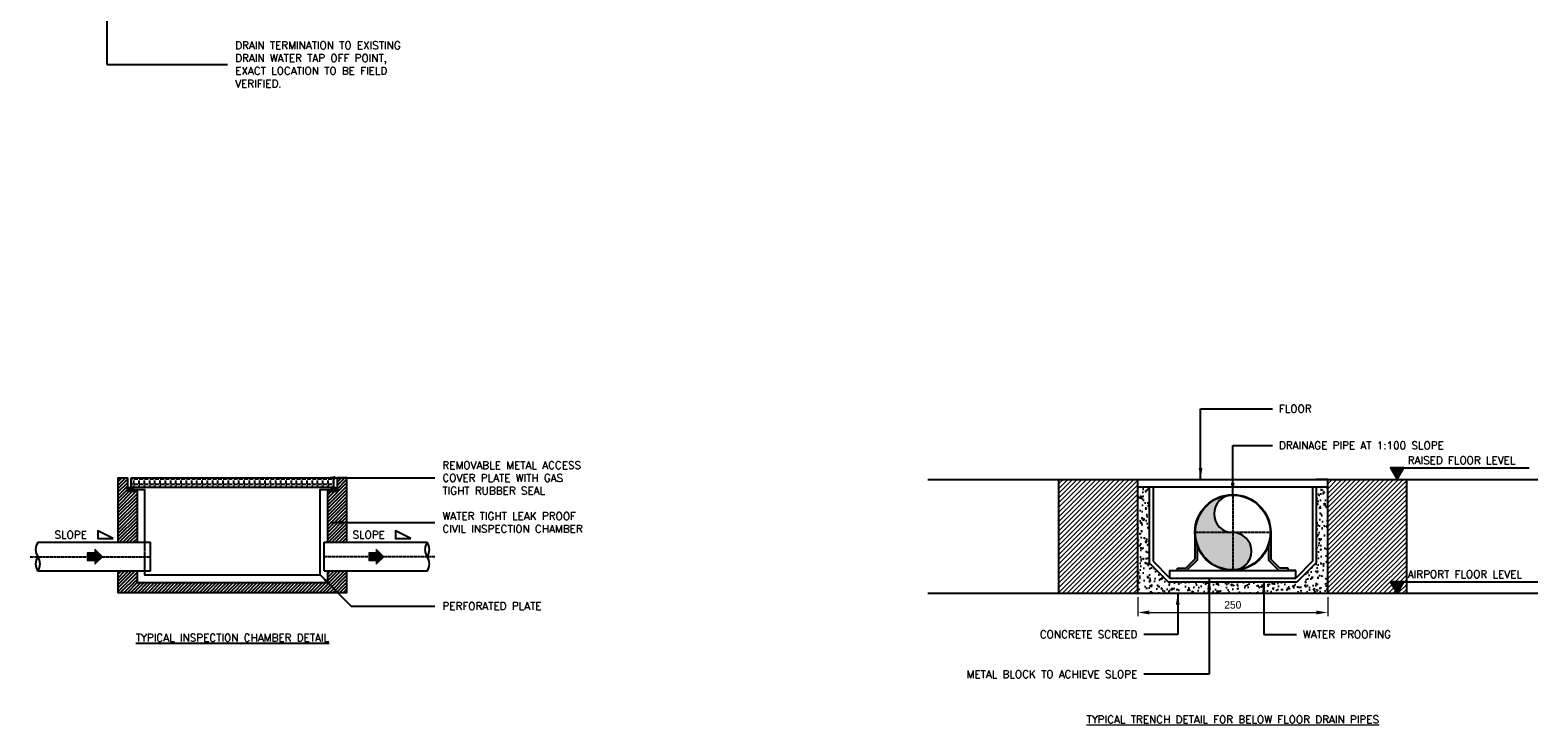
# Model space of a CAD drawing. Header units: millimetres. Extents: x -345 to 61579, y -14684 to 14471.
# Tile 1 of 27: x -345 to 19406, y -11250 to -2154. Entities that reach past the tile are written whole.
import ezdxf

# ---------------------------------------------------------------- set-up
doc = ezdxf.new("R2010")
doc.units = ezdxf.units.MM
doc.header["$MEASUREMENT"] = 0
doc.linetypes.add('( Hidden )', pattern=[0.375, 0.25, -0.125])
doc.linetypes.add('CENTER', pattern=[2, 1.25, -0.25, 0.25, -0.25])
doc.layers.get('0').update_dxf_attribs({"lineweight": 5})
doc.layers.add('A-ANNO-DIMS-30', color=7, linetype='Continuous', lineweight=5)
doc.layers.add('WASTE WATER-TEXT', color=7, linetype='Continuous', lineweight=20)
doc.layers.add('LEADER', color=1, linetype='Continuous', lineweight=20, true_color=0xff0000)
doc.layers.add('PLUMBING-ARCH-TAG', color=9, linetype='Continuous', true_color=0x808080)
doc.layers.add('PLUMBING-DW-LGND-LINE', color=7, linetype='Continuous')
doc.layers.add('WATER-General Text', color=7, linetype='Continuous')
doc.styles.add('Oswald Light', font='txt')
doc.styles.get("Standard").update_dxf_attribs({"font": 'romans.shx'})
doc.dimstyles.new('MDS-50', dxfattribs={"dimtxt": 100, "dimasz": 100, "dimexe": 50, "dimexo": 50, "dimgap": 25, "dimtad": 1, "dimdec": 0, "dimtxsty": 'Oswald Light', "dimcen": 0, "dimdle": 1.5875, "dimazin": 0, "dimtfac": 1, "dimtdec": 0, "dimtix": 1, "dimtmove": 0, "dimatfit": 0, "dimfxl": 1, "dimfrac": 2, "dimtolj": 1, "dimarcsym": 0})

msp = doc.modelspace()

# ---------------------------------------------------------------- hatches: boundary and pattern name
at = {"lineweight": -3, "true_color": 0x808080}
h = msp.add_hatch(dxfattribs=at)
h.set_pattern_fill('ANSI31', color=8, scale=10)
h.set_pattern_definition([(45, (-101527.748, -55264.185), (-22.45064, 22.45064), [])])
h.paths.add_polyline_path([(1055, -8192), (930, -8192), (930, -8142), (930, -8017), (805, -8017), (805, -8860), (1055, -8860)])
h.paths.add_polyline_path([(1055, -9235), (805, -9235), (805, -9517), (3805, -9517), (3805, -9235), (3555, -9235), (3555, -9388), (1055, -9388)])
h.paths.add_polyline_path([(3805, -8017), (3680, -8017), (3680, -8192), (3605, -8192), (3555, -8192), (3555, -8860), (3805, -8860)])
at = {"lineweight": -3}
h = msp.add_hatch(dxfattribs=at)
h.set_pattern_fill('ANGLE', color=253, scale=249.999884)
h.set_pattern_definition([(0, (636402.505, -1673016.665), (0, 68.7499682), [49.999977, -18.7499913]), (90, (636402.505, -1673016.665), (-68.7499682, 4e-15), [49.999977, -18.7499913])])
h.paths.add_polyline_path([(3630, -8017), (980, -8017), (980, -8142), (1030, -8142), (3630, -8142)])
at = {"true_color": 0x808080}
h = msp.add_hatch(dxfattribs=at)
h.set_pattern_fill('ANSI31', color=8, scale=350)
h.paths.add_polyline_path([(14166, -8036), (13130, -8036), (13130, -9528), (14166, -9528)])
h = msp.add_hatch(dxfattribs=at)
h.set_pattern_fill('ANSI31', color=8, scale=350)
h.paths.add_polyline_path([(16653, -9528), (17689, -9528), (17689, -8036), (16653, -8036)])
at = {"lineweight": -3}
h = msp.add_hatch(color=253, dxfattribs=at)
h.dxf.hatch_style = 1
h.paths.add_polyline_path([(930, -8142), (930, -8192), (1006, -8192), (1006, -8142)])
h = msp.add_hatch(color=253, dxfattribs=at)
h.dxf.hatch_style = 1
h.paths.add_polyline_path([(3605, -8142), (3605, -8192), (3680, -8192), (3680, -8142)])
at = {"lineweight": -3, "true_color": 0x808080}
h = msp.add_hatch(dxfattribs=at)
h.set_pattern_fill('AR-CONC', color=8, scale=25.388157)
h.set_pattern_definition([(50, (-6324.94, 3377.06), (182.09914, -15.9316), [19.0411, -209.4523]), (355, (-6324.94, 3377.06), (-35.2264, 190.9677), [15.2329, -167.5618]), (100.45144, (-6309.76, 3375.73), (146.8727, 175.0361), [16.1825, -178.007]), (46.1842, (-6324.94, 3427.84), (270.953, -42.0223), [28.5617, -314.1784]), (96.6356, (-6302.36, 3424.33), (237.2934, 247.3108), [24.2737, -267.0107]), (351.1842, (-6324.94, 3427.84), (237.2934, 247.3108), [22.8493, -251.3428]), (21, (-6299.55, 3415.14), (151.5437, -102.2175), [19.0411, -209.4523]), (326, (-6299.55, 3415.14), (61.7733, 184.1022), [15.2329, -167.5618]), (71.45144, (-6286.92, 3406.62), (213.317, 81.8847), [16.1825, -178.007]), (37.5, (-6324.94, 3377.06), (3.08716, 84.51562), [0, -165.5308, 0, -170.10066, 0, -168.19654]), (7.5, (-6324.94, 3377.06), (66.7885, 100.13387), [0, -96.98276, 0, -161.72256, 0, -64.1051]), (327.5, (-6381.554, 3377.06), (135.52768, -5.72627), [0, -63.4704, 0, -198.02763, 0, -262.76743]), (317.5, (-6406.94, 3377.06), (148.0602, 25.4148), [0, -82.5115, 0, -131.51066, 0, -186.60296])])
h.paths.add_polyline_path([(16653, -8135), (16504, -8135), (16504, -9130), (16255, -9379), (14564, -9379), (14315, -9130), (14315, -8135), (14166, -8135), (14166, -9528), (16653, -9528)])
at = {"true_color": 0x808080}
h = msp.add_hatch(color=8, dxfattribs=at)
h.dxf.hatch_style = 1
h.paths.add_polyline_path([(15907, -8732, 1), (14912, -8732, 1)])
h.paths.add_polyline_path([(15900, -8732, 1), (14919, -8732, 1)], flags=16)
h.paths.add_polyline_path([(15410, -8242), (15410, -8732, -1), (15410, -9222), (15410, -8732, -1)], flags=0)
h = msp.add_hatch(color=8, dxfattribs=at)
h.dxf.hatch_style = 1
h.paths.add_polyline_path([(15410, -8242, 0.414214), (14919, -8732), (15410, -8732, -1)])
h.paths.add_polyline_path([(15410, -8732), (14919, -8732, 0.414214), (15410, -9222)])
h.paths.add_polyline_path([(15410, -8732), (15410, -9222, 1)])
at = {"lineweight": -3, "true_color": 0x808080}
h = msp.add_hatch(color=8, dxfattribs=at)
h.dxf.hatch_style = 1
h.paths.add_polyline_path([(14942, -9093), (14942, -8902, -0.087262), (14912, -8732), (14912, -9080), (14793, -9200), (14684, -9200), (14684, -9230), (14805, -9230)])
h.paths.add_polyline_path([(15907, -9080), (15907, -8732, -0.087262), (15877, -8902), (15877, -9093), (16014, -9230), (16135, -9230), (16135, -9200), (16026, -9200)])
h = msp.add_hatch(color=256)
h.dxf.hatch_style = 1
h.paths.add_polyline_path([(601, -9048), (501, -8948), (501, -8998), (401, -8998), (401, -9098), (501, -9098), (501, -9148)])
h = msp.add_hatch(color=256)
h.dxf.hatch_style = 1
h.paths.add_polyline_path([(4190, -9098), (4190, -9148), (4290, -9048), (4190, -8948), (4190, -8998), (4090, -8998), (4090, -9098)])
at = {"layer": 'PLUMBING-ARCH-TAG'}
h = msp.add_hatch(color=256, dxfattribs=at)
h.dxf.hatch_style = 1
h.paths.add_polyline_path([(17478, -7886), (17565, -8036), (17652, -7886)])
h = msp.add_hatch(color=256, dxfattribs=at)
h.dxf.hatch_style = 1
h.paths.add_polyline_path([(17478, -9378), (17565, -9528), (17652, -9378)])

# ---------------------------------------------------------------- linework, layer by layer
at = {"color": 8, "linetype": '( Hidden )', "lineweight": -3, "ltscale": 5, "true_color": 0x808080}
msp.add_line((1155, -8860), (1155, -9235), dxfattribs=at)
at = {"color": 1, "lineweight": -3, "true_color": 0xff0000}
for points in [[(805, -8017), (805, -8860)], [(805, -8017), (930, -8017), (930, -8192)], [(3805, -8860), (3805, -8017), (3680, -8017)], [(3680, -8192), (3680, -8017), (3805, -8017)], [(805, -9235), (805, -9517), (3805, -9517), (3805, -9235)]]:
    msp.add_lwpolyline(points, dxfattribs=at)
at = {"color": 8, "lineweight": -3, "true_color": 0x808080}
for points in [[(980, -8017), (3630, -8017), (3630, -8142), (980, -8142)], [(930, -8142), (1006, -8142), (1006, -8192), (930, -8192)], [(3605, -8142), (3680, -8142), (3680, -8192), (3605, -8192)]]:
    msp.add_lwpolyline(points, close=True, dxfattribs=at)
for points in [[(11413, -8036), (19406, -8036)], [(13130, -9528), (13130, -8036)], [(14166, -8036), (14315, -8036)], [(14166, -9528), (14166, -8036)], [(16653, -8036), (16504, -8036)], [(16653, -9528), (16653, -8036)], [(17689, -9528), (17689, -8036)], [(930, -8192), (1055, -8192), (1055, -8860)], [(1006, -8167), (1155, -8167), (1155, -8860)], [(1155, -9235), (1155, -9288), (3455, -9288), (3455, -8167), (3605, -8167)], [(3555, -8860), (3555, -8192), (3680, -8192)], [(14166, -8135), (16653, -8135)], [(14315, -8135), (14315, -9130)], [(14365, -8135), (14365, -9109)], [(16454, -8135), (16454, -9109)], [(16504, -8135), (16504, -9130)], [(-245, -8860), (1230, -8860)], [(1230, -9235), (1230, -8860)], [(3508, -8860), (4855, -8860)], [(3508, -9235), (3508, -8860)], [(14912, -8732), (14912, -9080)], [(15907, -8732), (15907, -9080)], [(14793, -9200), (14912, -9080)], [(14942, -8902), (14942, -9093), (14805, -9230)], [(15877, -8902), (15877, -9093), (16014, -9230)], [(16026, -9200), (15907, -9080)], [(-245, -9235), (1230, -9235)], [(1055, -9235), (1055, -9388), (3555, -9388), (3555, -9235)], [(3508, -9235), (4855, -9235)], [(14315, -9130), (14564, -9379)], [(14365, -9109), (14585, -9329)], [(14585, -9230), (14684, -9230), (14684, -9200)], [(14585, -9329), (14585, -9230), (16235, -9230)], [(14684, -9200), (14793, -9200)], [(16135, -9200), (16026, -9200)], [(16235, -9230), (16135, -9230), (16135, -9200)], [(16454, -9109), (16235, -9329)], [(16235, -9329), (16235, -9230)], [(16504, -9130), (16255, -9379)], [(14564, -9379), (16255, -9379)], [(14585, -9329), (16235, -9329)], [(11413, -9528), (19404, -9528)]]:
    msp.add_lwpolyline(points, dxfattribs=at)
at = {"color": 8, "linetype": 'CENTER', "lineweight": -3, "ltscale": 3, "true_color": 0x808080}
for points in [[(15410, -8242), (15410, -9222)], [(15900, -8732), (14919, -8732)], [(-345, -9048), (1230, -9048)], [(4955, -9048), (3508, -9048)]]:
    msp.add_lwpolyline(points, dxfattribs=at)
for points in [[(601, -9048), (501, -8948), (501, -8998), (401, -8998), (401, -9098), (501, -9098), (501, -9148), (601, -9048)], [(4290, -9048), (4190, -8948), (4190, -8998), (4090, -8998), (4090, -9098), (4190, -9098), (4190, -9148), (4290, -9048)]]:
    msp.add_lwpolyline(points)
at = {"color": 8, "lineweight": -3, "true_color": 0x808080}
for radius in [497, 490]:
    msp.add_circle((15410, -8732), radius, dxfattribs=at)
for centre, radius, start, end in [((15410, -8487), 245, 90, 270), ((-113, -8954), 161, 144.5107, 215.4893), ((4987, -8954), 161, 144.5107, 215.4893), ((4724, -8954), 161, 324.5107, 35.4893), ((15410, -8977), 245, 270, 90), ((-113, -9142), 161, 144.5107, 215.4893), ((-376, -9142), 161, 324.5107, 35.4893), ((4724, -9142), 161, 324.5107, 35.4893)]:
    msp.add_arc(centre, radius, start, end, dxfattribs=at)
at = {"layer": 'A-ANNO-DIMS-30'}
for p, q in [((14166, -9578), (14166, -9829)), ((16653, -9578), (16653, -9829)), ((14316, -9779), (16503, -9779))]:
    msp.add_line(p, q, dxfattribs=at)
for points in [[(14316, -9754), (14316, -9804), (14166, -9779)], [(16503, -9754), (16503, -9804), (16653, -9779)]]:
    msp.add_solid(points, dxfattribs=at)
at = {"layer": 'PLUMBING-ARCH-TAG'}
for p, q in [((17478, -7886), (19291, -7886)), ((17478, -9378), (19404, -9378))]:
    msp.add_line(p, q, dxfattribs=at)
for points in [[(17565, -8036), (17652, -7886), (17478, -7886)], [(17565, -9528), (17652, -9378), (17478, -9378)]]:
    msp.add_lwpolyline(points, close=True, dxfattribs=at)
at = {"layer": 'PLUMBING-DW-LGND-LINE'}
for points in [[(741, -8810), (541, -8710), (541, -8810), (741, -8810)], [(4643, -8810), (4443, -8710), (4443, -8810), (4643, -8810)]]:
    msp.add_lwpolyline(points, dxfattribs=at)

# ---------------------------------------------------------------- texts
at = {"layer": 'A-ANNO-DIMS-30', "insert": (15410, -9679), "char_height": 100, "attachment_point": 5, "style": 'Oswald Light'}
msp.add_mtext('\\A1;250', dxfattribs=at)
at = {"layer": 'PLUMBING-ARCH-TAG', "char_height": 100, "attachment_point": 7}
for s, insert in [('RAISED FLOOR LEVEL', (17702, -7836)), ('AIRPORT FLOOR LEVEL', (17702, -9328))]:
    msp.add_mtext_dynamic_manual_height_columns(s, width=1720.73, gutter_width=1, heights=[0], dxfattribs=dict(at, insert=insert))
at = {"layer": 'WASTE WATER-TEXT', "color": 1, "true_color": 0xff0000, "insert": (2341, -2603), "char_height": 100, "attachment_point": 4}
msp.add_mtext_dynamic_manual_height_columns('\\pxql;DRAIN TERMINATION TO EXISTING\\PDRAIN WATER TAP OFF POINT,\\PEXACT LOCATION TO BE FIELD VERIFIED.', width=2467.67, gutter_width=0, heights=[0], dxfattribs=at)
at = {"layer": 'WASTE WATER-TEXT'}
for s, insert, char_height, width, attachment_point in [('{\\H0.77626x;FLOOR} ', (16014, -7111), 128.82, 895.48, 4), ('DRAINAGE PIPE AT 1:100 SLOPE', (16014, -7591), 100, 2059.77, 4), ('{\\H0.77626x;CONCRETE SCREED} ', (14159, -10065), 128.82, 2500.79, 6), ('{\\H0.5822x;WATER PROOFING} ', (16329, -10065), 171.76, 2450.42, 4), ('{\\H0.77626x;METAL BLOCK TO ACHIEVE SLOPE} ', (14159, -10587), 128.82, 2414.15, 6), ('{\\LTYPICAL TRENCH DETAIL FOR BELOW FLOOR DRAIN PIPES}', (15410, -11180), 100, 8577.65, 5)]:
    msp.add_mtext(s, dxfattribs=dict(at, insert=insert, char_height=char_height, width=width, attachment_point=attachment_point))
at = {"layer": 'WASTE WATER-TEXT', "char_height": 100, "attachment_point": 4, "rotation": 359.8562}
for insert in [(-25, -8761), (3878, -8761)]:
    msp.add_mtext_dynamic_manual_height_columns('SLOPE', width=1486.71, gutter_width=0, heights=[0], dxfattribs=dict(at, insert=insert))
at = {"layer": 'WATER-General Text', "char_height": 100}
for s, width, insert, attachment_point in [('REMOVABLE METAL ACCESS COVER PLATE WITH GAS TIGHT RUBBER SEAL', 2099.44, (5056, -8017), 4), ('WATER TIGHT LEAK PROOF CIVIL INSPECTION CHAMBER', 2157.81, (5056, -8600), 4), ('PERFORATED PLATE', 2157.81, (5056, -9695), 4), ('\\pxqc;{\\LTYPICAL INSPECTION CHAMBER DETAIL}', 3751.45, (2305, -10110), 5)]:
    msp.add_mtext_dynamic_manual_height_columns(s, width=width, gutter_width=1, heights=[0], dxfattribs=dict(at, insert=insert, attachment_point=attachment_point))

# ---------------------------------------------------------------- leaders
for points in [[(14988, -8036), (14988, -7111), (15929, -7111)], [(15409, -8235), (15409, -7594), (15928, -7594)], [(3501, -8017), (4956, -8017)], [(3586, -8600), (4956, -8600)], [(3455, -9288), (3862, -9695), (4956, -9695)], [(15100, -9329), (15100, -10587), (14245, -10587)], [(15816, -9379), (15816, -10065), (16244, -10065)], [(14689, -9528), (14689, -10065), (14245, -10065)]]:
    msp.add_leader(points, dimstyle='MDS-50', override={"dimasz": 150, "dimtad": 0})
at = {"layer": 'LEADER'}
msp.add_leader([(661, 537), (661, -2603), (2241, -2603)], dimstyle='MDS-50', override={"dimtad": 0}, dxfattribs=at)

doc.saveas('drawing.dxf')
